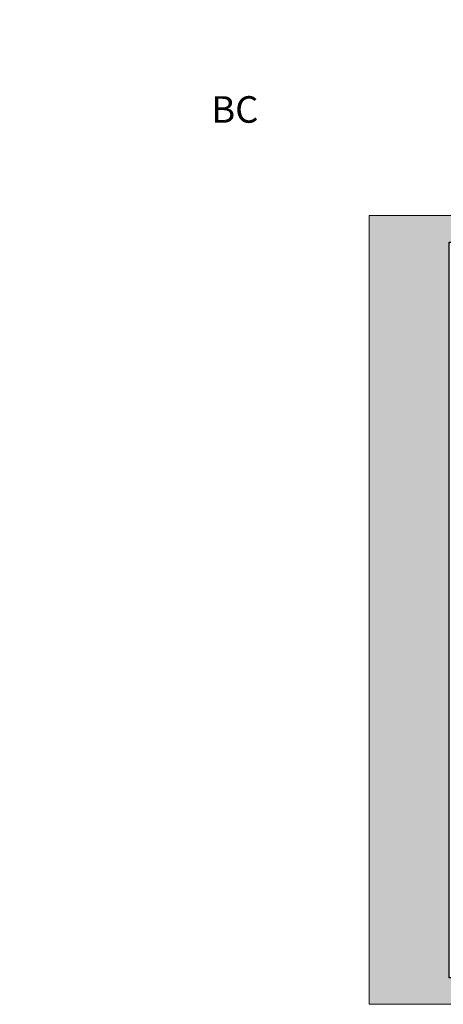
# Model space of a CAD drawing. Header units: millimetres. Extents: x 1390 to 61772, y -2775 to 3946.
# Tile 17 of 24: x 8024 to 8821, y 2092 to 3946. Entities that reach past the tile are written whole.
import ezdxf

# ---------------------------------------------------------------- set-up
doc = ezdxf.new("R2010")
doc.units = ezdxf.units.MM
for name, color, linetype, lineweight in [('BA_txs', 2, 'Continuous', 18), ('Cienka', 7, 'Continuous', 18), ('PG_WIDOKOWE_CIENKIE', 1, 'Continuous', 18), ('Przekrojowa', 60, 'Continuous', 18)]:
    doc.layers.add(name, color=color, linetype=linetype, lineweight=lineweight)
doc.styles.get("Standard").update_dxf_attribs({"font": 'arial.ttf'})

# ---------------------------------------------------------------- blocks, each defined once
blk = doc.blocks.new('A$C8bf4463d')
at = {"true_color": 0xffffff}
h = blk.add_hatch(color=7, dxfattribs=at)
h.dxf.hatch_style = 1
h.paths.add_polyline_path([(2100, 1485), (0, 1485), (0, 0), (2100, 0)])
h.paths.add_polyline_path([(150, 1435), (2050, 1435), (2050, 50), (150, 50)], flags=16)
at = {"layer": 'Cienka', "color": 1}
for p, q in [((0, 1485), (2100, 1485)), ((0, 0), (0, 1485)), ((2100, 1485), (2100, 0)), ((2100, 0), (0, 0))]:
    blk.add_line(p, q, dxfattribs=at)
at = {"layer": 'Przekrojowa', "color": 18, "lineweight": 30, "true_color": 0x000000}
for p, q in [((150, 50), (150, 1435)), ((150, 1435), (2050, 1435)), ((2050, 1435), (2050, 50)), ((2050, 50), (150, 50))]:
    blk.add_line(p, q, dxfattribs=at)

msp = doc.modelspace()

# ---------------------------------------------------------------- block references
at = {"layer": 'PG_WIDOKOWE_CIENKIE', "color": 18, "lineweight": 30, "true_color": 0x000000}
msp.add_blockref('A$C8bf4463d', (8681.95, 2092), dxfattribs=at)

# ---------------------------------------------------------------- texts
at = {"layer": 'BA_txs', "color": 18, "true_color": 0x000000, "char_height": 50, "attachment_point": 1}
for s, width, insert in [('\\pi1062.77995;KLATKA BC', 2501.9924, (5131.13, 3945.69)), ('\\pi1062.77995;KLATKA BC', 2501.9924, (8384.71, 3885.03)), ('\\pi129.96988;3 PIĘTRO\\P\\pi223.57493;1:50', 572.1499, (6089.79, 3858.7))]:
    msp.add_mtext_dynamic_manual_height_columns(s, width=width, gutter_width=12.5, heights=[0], dxfattribs=dict(at, insert=insert))

doc.saveas('drawing.dxf')
